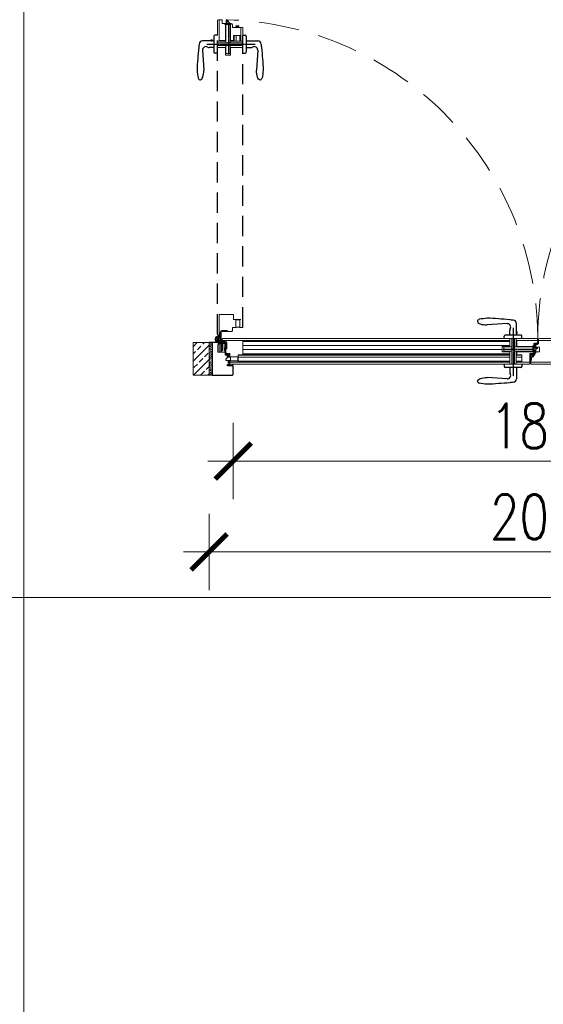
# Model space of a CAD drawing. Header units: millimetres. Extents: x 23192 to 149900, y -396339 to -79279.
# Tile 54 of 136: x 68975 to 69139, y -210744 to -210436. Entities that reach past the tile are written whole.
import ezdxf

# ---------------------------------------------------------------- set-up
doc = ezdxf.new("R2010")
doc.units = ezdxf.units.MM
for name, pattern in [('CENTER', [0.6, 0.375, -0.075, 0.075, -0.075]), ('DASHDOT', [25.4, 12.7, -6.35, 0, -6.35]), ('DASHED', [19.05, 12.7, -6.35]), ('HIDDENX2', [19.05, 12.7, -6.35])]:
    doc.linetypes.add(name, pattern=pattern)
doc.layers.get('0').update_dxf_attribs({"lineweight": 0})
for name, color, linetype, lineweight in [('! Ślusarka opisy', 2, 'Continuous', 15), ('0_LEGENDA', 7, 'Continuous', 13), ('Drzwi - hatch', 8, 'Continuous', 5), ('Drzwi KRAWĘDZIE', 7, 'Continuous', 20), ('Drzwi Kreskowanie', 252, 'Continuous', 5)]:
    doc.layers.add(name, color=color, linetype=linetype, lineweight=lineweight)
for name, color, linetype in [('Drzwi - klamki', 150, 'Continuous'), ('Drzwi PRZER-DUŻA', 240, 'DASHED'), ('GRUBA', 4, 'Continuous'), ('OSIE-DUŻE', 40, 'CENTER'), ('POMOCN-2', 13, 'Continuous'), ('SYMETRIA-DASHDOT', 6, 'DASHDOT')]:
    doc.layers.add(name, color=color, linetype=linetype)
doc.styles.add('SIMPLEX', font='simplex.shx', dxfattribs={"width": 0.77})
doc.dimstyles.new('OL PB 200', dxfattribs={"dimscale": 4, "dimtxt": 3.5, "dimasz": 0.2, "dimexe": 10, "dimexo": 10, "dimgap": 1, "dimtad": 1, "dimdec": 1, "dimrnd": 0.5, "dimzin": 9, "dimdsep": 46, "dimtxsty": 'SIMPLEX', "dimblk": 'thick_MSz', "dimcen": 0.1, "dimdle": 8, "dimse1": 1, "dimse2": 1, "dimclrd": 256, "dimclre": 256, "dimclrt": 3, "dimadec": 1, "dimazin": 2, "dimtfac": 1, "dimtdec": 1, "dimtix": 1, "dimtofl": 0, "dimtmove": 2, "dimatfit": 3, "dimldrblk": 'thick_MSz', "dimfxl": 10, "dimfxlon": 1, "dimtolj": 1, "dimlwd": -1, "dimlwe": -1, "dimarcsym": 0})

# ---------------------------------------------------------------- blocks, each defined once
blk = doc.blocks.new('thick_MSz')
for p, q in [((0, 15), (0, -15)), ((-10, 0), (10, 0))]:
    blk.add_line(p, q)
at = {"const_width": 2, "elevation": 2}
blk.add_lwpolyline([(-7.07, -7.07), (7.07, 7.07)], dxfattribs=at)
blk = doc.blocks.new('*D176')
at = {"layer": '0_LEGENDA', "transparency": 16777216}
blk.add_line((69042.89, -210574.06), (69230.09, -210574.06), dxfattribs=at)
at = {"layer": 'DEFPOINTS', "color": 0, "transparency": 16777216}
for p in [(69042.09, -210545.53), (69230.89, -210545.53), (69230.89, -210574.06)]:
    blk.add_point(p, dxfattribs=at)
at = {"layer": '0_LEGENDA', "transparency": 16777216, "xscale": 0.8, "yscale": 0.8, "zscale": 0.8, "rotation": 180}
blk.add_blockref('thick_MSz', (69042.09, -210574.06), dxfattribs=at)
at = {"layer": '0_LEGENDA', "transparency": 16777216, "xscale": 0.8, "yscale": 0.8, "zscale": 0.8}
blk.add_blockref('thick_MSz', (69230.89, -210574.06), dxfattribs=at)
at = {"layer": '0_LEGENDA', "color": 3, "transparency": 16777216, "insert": (69136.49, -210563.06), "char_height": 14, "attachment_point": 5, "style": 'SIMPLEX'}
blk.add_mtext('\\A1;189', dxfattribs=at)
blk = doc.blocks.new('*D177')
at = {"layer": '0_LEGENDA', "transparency": 16777216}
blk.add_line((69035.29, -210602.57), (69237.69, -210602.57), dxfattribs=at)
at = {"layer": 'DEFPOINTS', "color": 0, "transparency": 16777216}
for p in [(69034.49, -210547.14), (69238.49, -210547.14), (69238.49, -210602.57)]:
    blk.add_point(p, dxfattribs=at)
at = {"layer": '0_LEGENDA', "transparency": 16777216, "xscale": 0.8, "yscale": 0.8, "zscale": 0.8, "rotation": 180}
blk.add_blockref('thick_MSz', (69034.49, -210602.57), dxfattribs=at)
at = {"layer": '0_LEGENDA', "transparency": 16777216, "xscale": 0.8, "yscale": 0.8, "zscale": 0.8}
blk.add_blockref('thick_MSz', (69238.49, -210602.57), dxfattribs=at)
at = {"layer": '0_LEGENDA', "color": 3, "transparency": 16777216, "insert": (69136.49, -210591.57), "char_height": 14, "attachment_point": 5, "style": 'SIMPLEX'}
blk.add_mtext('\\A1;204', dxfattribs=at)

msp = doc.modelspace()

# ---------------------------------------------------------------- hatches: boundary and pattern name
at = {"layer": 'Drzwi - hatch'}
h = msp.add_hatch(dxfattribs=at)
h.set_pattern_fill('ANSI33', color=256, scale=0.5, angle=180)
h.set_pattern_definition([(225, (68875.9123, -206520.485), (2.245064, -2.245064), []), (225, (68873.6672, -206520.485), (2.245064, -2.245064), [1.5875, -0.79375])])
h.paths.add_polyline_path([(69029.488, -210547.137), (69034.488, -210547.137), (69034.488, -210536.937), (69029.488, -210536.937)])
h = msp.add_hatch(dxfattribs=at)
h.set_pattern_fill('AR-CONC', color=256, scale=0.003, angle=180)
h.set_pattern_definition([(230, (67968.86474, -206261.44695), (-0.546554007, 0.047817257), [0.05715, -0.62865]), (175, (67968.86474, -206261.44695), (0.105730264, -0.573170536), [0.04572, -0.50292175]), (280.451445, (67968.8192, -206261.44296), (-0.44082374, -0.525353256), [0.048570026, -0.534270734]), (226.1842, (67968.86474, -206261.59935), (-0.81323712, 0.12612698), [0.085725, -0.942975]), (276.635558, (67968.797, -206261.5888), (-0.7122124, -0.74227837), [0.07285507, -0.80140682]), (171.184151, (67968.8647, -206261.59935), (-0.7122124, -0.74227837), [0.0685799, -0.7543792]), (201, (67968.78854, -206261.56125), (-0.454843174, 0.306795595), [0.05715, -0.62865]), (146, (67968.78854, -206261.56125), (-0.185406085, -0.5525639), [0.04572, -0.50292]), (251.451445, (67968.75064, -206261.5357), (-0.64024926, -0.245768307), [0.048570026, -0.53426981]), (217.5, (67968.86474, -206261.44695), (-0.00926581, -0.253665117), [0, -0.496824, 0, -0.51054, 0, -0.504825]), (187.5, (67968.86474, -206261.44695), (-0.200458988, -0.300541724), [0, -0.291084, 0, -0.485394, 0, -0.192405]), (147.5, (67969.03466, -206261.44695), (-0.4067717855, 0.017186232), [0, -0.1905, 0, -0.59436, 0, -0.78867]), (137.5, (67969.11086, -206261.44695), (-0.444387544, -0.076279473), [0, -0.24765, 0, -0.394716, 0, -0.56007])])
h.paths.add_polyline_path([(69034.488, -210547.137), (69035.488, -210547.137), (69035.488, -210536.937), (69034.488, -210536.937)])
at = {"layer": 'Drzwi Kreskowanie'}
h = msp.add_hatch(dxfattribs=at)
h.set_pattern_fill('ANSI37', color=256, scale=0.05, angle=540, style=0)
h.set_pattern_definition([(315, (63043.30531, -211110.91128), (-0.1122532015, -0.1122532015), []), (225, (63043.30531, -211110.91128), (-0.1122532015, 0.1122532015), [])])
h.paths.add_polyline_path([(69043.868, -210437.782), (69043.868, -210437.582), (69042.868, -210437.582), (69042.868, -210437.782)])
h = msp.add_hatch(dxfattribs=at)
h.set_pattern_fill('ANSI37', color=256, scale=0.05, angle=450, style=0)
h.set_pattern_definition([(225, (68463.81875, -204538.87423), (-0.1122532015, 0.1122532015), []), (135, (68463.81875, -204538.87423), (0.1122532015, 0.1122532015), [])])
h.paths.add_polyline_path([(69039.638, -210539.437), (69039.438, -210539.437), (69039.438, -210538.437), (69039.638, -210538.437)])
h = msp.add_hatch(dxfattribs=at)
h.set_pattern_fill('ANSI37', color=256, scale=0.05, angle=450, style=0)
h.set_pattern_definition([(225, (68462.31396, -204541.85423), (-0.1122532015, 0.1122532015), []), (135, (68462.31396, -204541.85423), (0.1122532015, 0.1122532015), [])])
h.paths.add_polyline_path([(69135.443, -210542.417), (69135.643, -210542.417), (69135.643, -210541.417), (69135.443, -210541.417)])
h = msp.add_hatch(dxfattribs=at)
h.set_pattern_fill('ANSI37', color=256, scale=0.05, angle=450, style=0)
h.set_pattern_definition([(135, (67127.3771, -206521.41694), (-0.1122532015, -0.1122532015), []), (225, (67127.3771, -206521.41694), (0.1122532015, -0.1122532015), [])])
h.paths.add_polyline_path([(69040.633, -210543.337), (69040.833, -210543.337), (69040.833, -210542.837), (69040.683, -210542.837), (69040.683, -210542.537), (69040.633, -210542.537)])

# ---------------------------------------------------------------- linework, layer by layer
at = {"layer": '! Ślusarka opisy', "linetype": 'HIDDENX2'}
for centre, radius, start, end in [((69037.338, -210535.887), 100.23, 359.1709, 88.57306), ((69235.643, -210535.887), 98.075, 94.53231, 180.93925)]:
    msp.add_arc(centre, radius, start, end, dxfattribs=at)
for p, q in [((69037.088, -210436.007), (69037.088, -210440.687)), ((69038.588, -210435.687), (69037.408, -210435.687)), ((69038.588, -210436.687), (69038.588, -210435.687)), ((69041.468, -210436.887), (69038.788, -210436.887)), ((69041.788, -210438.087), (69041.788, -210437.207)), ((69044.988, -210438.087), (69041.788, -210438.087)), ((69045.088, -210440.687), (69045.088, -210438.187)), ((69042.188, -210442.387), (69042.188, -210442.187)), ((69042.338, -210442.387), (69042.338, -210440.687)), ((69042.938, -210442.387), (69042.938, -210440.687)), ((69044.188, -210442.387), (69044.188, -210440.687)), ((69038.908, -210535.637), (69132.538, -210535.637)), ((69137.218, -210535.637), (69132.538, -210535.637)), ((69137.538, -210537.137), (69137.538, -210535.957)), ((69137.843, -210537.337), (69137.843, -210535.957)), ((69137.843, -210537.337), (69137.843, -210535.957)), ((69138.163, -210535.637), (69229.393, -210535.637)), ((69128.838, -210536.237), (69045.088, -210536.237)), ((69136.338, -210540.017), (69136.338, -210537.337)), ((69136.538, -210537.137), (69137.538, -210537.137)), ((69136.643, -210538.383), (69136.643, -210537.337)), ((69137.843, -210537.337), (69136.843, -210537.337)), ((69137.493, -210537.337), (69137.843, -210537.337)), ((69137.843, -210536.237), (69142.193, -210536.237)), ((69234.393, -210536.237), (69137.843, -210536.237)), ((69130.838, -210540.737), (69131.038, -210540.737)), ((69130.838, -210540.886), (69132.538, -210540.886)), ((69130.838, -210541.487), (69132.538, -210541.487)), ((69135.138, -210543.537), (69135.138, -210540.337)), ((69135.138, -210540.337), (69136.018, -210540.337)), ((69136.643, -210540.837), (69135.443, -210540.837)), ((69135.443, -210543.537), (69135.443, -210540.937)), ((69136.643, -210540.837), (69136.643, -210539.318)), ((69040.988, -210543.037), (69128.838, -210543.037)), ((69041.086, -210543.637), (69132.538, -210543.637)), ((69130.838, -210542.737), (69132.538, -210542.737)), ((69132.538, -210543.637), (69135.038, -210543.637)), ((69135.443, -210543.037), (69231.993, -210543.037)), ((69135.543, -210543.637), (69231.893, -210543.637))]:
    msp.add_line(p, q)
at = {"ltscale": 0.2}
for p, q in [((69045.088, -210540.437), (69128.838, -210540.436)), ((69045.088, -210540.737), (69128.838, -210540.737))]:
    msp.add_line(p, q, dxfattribs=at)
for points in [[(69037.688, -210440.687), (69037.688, -210440.687), (69037.688, -210442.187), (69039.633, -210442.187)], [(69041.233, -210442.187), (69042.188, -210442.187), (69042.188, -210440.687), (69044.488, -210440.687)], [(69037.688, -210534.637), (69037.688, -210528.137), (69042.188, -210528.137), (69042.188, -210529.637), (69044.488, -210529.637)], [(69038.588, -210536.237), (69045.088, -210536.237), (69045.088, -210540.737), (69043.588, -210540.737), (69043.588, -210543.037)], [(69132.538, -210536.237), (69132.538, -210536.237), (69131.038, -210536.237), (69131.038, -210538.182)], [(69131.038, -210539.782), (69131.038, -210540.737), (69132.538, -210540.737), (69132.538, -210543.037)]]:
    msp.add_lwpolyline(points)
for points in [[(69037.988, -210534.637), (69037.408, -210534.637, -0.4142136), (69037.088, -210534.317), (69037.088, -210529.637)], [(69042.988, -210532.237), (69041.788, -210532.237), (69041.788, -210533.117, -0.4142136), (69041.468, -210533.437), (69040.288, -210533.437)], [(69045.088, -210532.137, -0.4142136), (69044.988, -210532.237), (69043.988, -210532.237)], [(69038.588, -210536.537), (69038.588, -210535.957, -0.4142136), (69038.908, -210535.637), (69043.588, -210535.637)], [(69040.988, -210541.537), (69040.988, -210540.337), (69040.108, -210540.337, -0.4142136), (69039.788, -210540.017), (69039.788, -210538.837)], [(69041.088, -210543.637, -0.4142136), (69040.988, -210543.537), (69040.988, -210542.537)]]:
    msp.add_lwpolyline(points, format="xyb")
msp.add_lwpolyline([(69043.588, -210540.887), (69128.838, -210540.886)], dxfattribs=at)
for centre, radius, start, end in [((69037.408, -210436.007), 0.32, 90, 180), ((69038.788, -210436.687), 0.2, 180, 270), ((69041.468, -210437.207), 0.32, 0, 90), ((69044.988, -210438.187), 0.1, 0, 90), ((69137.218, -210535.957), 0.32, 0, 90), ((69138.163, -210535.957), 0.32, 90, 180), ((69136.538, -210537.337), 0.2, 90, 180), ((69136.018, -210540.017), 0.32, 270, 0), ((69135.038, -210543.537), 0.1, 270, 0), ((69135.543, -210543.537), 0.1, 180, 269.99979)]:
    msp.add_arc(centre, radius, start, end)
at = {"layer": '0_LEGENDA', "linetype": 'ByBlock', "ltscale": 5}
for p, q in [((68976.369, -211352.721), (68976.369, -210180.423)), ((67487.721, -210616.853), (76925.314, -210616.848))]:
    msp.add_line(p, q, dxfattribs=at)
at = {"layer": 'Drzwi - klamki', "ltscale": 0.2}
for p, q in [((69036.028, -210442.337), (69032.428, -210442.337)), ((69035.028, -210442.137), (69035.028, -210442.337)), ((69035.528, -210442.137), (69035.028, -210442.137)), ((69035.528, -210442.137), (69035.528, -210442.337)), ((69036.028, -210440.887), (69036.028, -210445.887)), ((69037.088, -210440.587), (69036.328, -210440.587)), ((69045.088, -210440.587), (69045.848, -210440.587)), ((69046.148, -210440.887), (69046.148, -210445.887)), ((69046.148, -210442.337), (69049.748, -210442.337)), ((69032.433, -210445.287), (69032.828, -210451.537)), ((69036.028, -210444.437), (69034.546, -210444.437)), ((69037.088, -210446.187), (69036.328, -210446.187)), ((69045.088, -210446.187), (69045.848, -210446.187)), ((69046.148, -210444.437), (69047.63, -210444.437)), ((69049.743, -210445.287), (69049.348, -210451.537)), ((69127.938, -210530.982), (69121.688, -210531.377)), ((69130.888, -210534.577), (69130.888, -210530.977)), ((69127.038, -210535.637), (69127.038, -210534.877)), ((69132.338, -210534.577), (69127.338, -210534.577)), ((69128.788, -210534.577), (69128.788, -210533.095)), ((69131.088, -210533.577), (69130.888, -210533.577)), ((69131.088, -210534.077), (69130.888, -210534.077)), ((69131.088, -210534.077), (69131.088, -210533.577)), ((69132.638, -210535.637), (69132.638, -210534.877)), ((69127.038, -210543.637), (69127.038, -210544.397)), ((69132.338, -210544.697), (69127.338, -210544.697)), ((69128.788, -210544.697), (69128.788, -210546.179)), ((69130.888, -210544.697), (69130.888, -210548.297)), ((69132.638, -210543.637), (69132.638, -210544.397)), ((69127.938, -210548.292), (69121.688, -210547.897))]:
    msp.add_line(p, q, dxfattribs=at)
for centre, radius, start, end in [((69032.428, -210443.387), 1.05, 90, 180), ((69036.328, -210440.887), 0.3, 90, 180), ((69045.848, -210440.887), 0.3, 0, 90), ((69049.748, -210443.387), 1.05, 0, 90), ((69033.478, -210445.187), 1.05, 58.61185, 185.46502), ((69034.546, -210443.437), 1, 238.61185, 270), ((69036.328, -210445.887), 0.3, 180, 270), ((69045.848, -210445.887), 0.3, 270, 0), ((69047.63, -210443.437), 1, 270, 301.38815), ((69048.698, -210445.187), 1.05, 354.53498, 121.38815), ((69031.778, -210453.797), 0.74, 198.92464, 270), ((69050.389, -210453.797), 0.74, 270, 341.07536), ((69119.428, -210530.327), 0.74, 108.92464, 180), ((69129.838, -210530.977), 1.05, 0, 90), ((69128.038, -210532.027), 1.05, 328.61185, 95.46502), ((69129.788, -210533.095), 1, 148.61185, 180), ((69127.338, -210534.877), 0.3, 90, 180), ((69132.338, -210534.877), 0.3, 0, 90), ((69127.338, -210544.397), 0.3, 180, 270), ((69132.338, -210544.397), 0.3, 270, 0), ((69128.038, -210547.247), 1.05, 264.53498, 31.38815), ((69129.788, -210546.179), 1, 180, 211.38815), ((69129.838, -210548.297), 1.05, 270, 0), ((69119.428, -210548.938), 0.74, 180, 251.07536)]:
    msp.add_arc(centre, radius, start, end, dxfattribs=at)
for centre, major_axis in [((69031.787, -210451.537), (0, 3)), ((69121.688, -210530.336), (3, 0))]:
    msp.add_ellipse(centre, major_axis=major_axis, ratio=0.3470158, start_param=3.1329974, end_param=4.712389, dxfattribs=at)
at = {"layer": 'Drzwi - klamki', "ltscale": 0.2, "extrusion": (0, 0, -1)}
for centre, major_axis in [((69050.389, -210451.537), (0, -3)), ((69121.688, -210548.938), (-3, 0))]:
    msp.add_ellipse(centre, major_axis=major_axis, ratio=0.3470158, start_param=-0.0085952, end_param=1.5707963, dxfattribs=at)
at = {"layer": 'Drzwi - klamki', "ltscale": 0.2}
for points in [[(69031.378, -210443.387), (69031.228, -210444.437), (69030.928, -210447.987), (69030.746, -210451.537), (69031.078, -210454.037)], [(69050.798, -210443.387), (69050.948, -210444.437), (69051.248, -210447.987), (69051.43, -210451.537), (69051.098, -210454.037)], [(69129.838, -210529.927), (69128.788, -210529.777), (69125.238, -210529.477), (69121.688, -210529.295), (69119.188, -210529.627)], [(69129.838, -210549.347), (69128.788, -210549.497), (69125.238, -210549.797), (69121.688, -210549.979), (69119.188, -210549.647)]]:
    msp.add_spline(points, degree=3, dxfattribs=at)
at = {"layer": 'Drzwi KRAWĘDZIE'}
for p, q in [((69037.688, -210435.687), (69037.688, -210442.387)), ((69041.418, -210436.887), (69039.418, -210436.887)), ((69039.418, -210436.887), (69039.418, -210437.183)), ((69041.418, -210437.183), (69039.418, -210437.183)), ((69041.388, -210436.887), (69039.438, -210436.887)), ((69039.633, -210442.387), (69039.633, -210437.183)), ((69039.713, -210442.987), (69039.713, -210437.183)), ((69039.834, -210436.885), (69039.834, -210435.687)), ((69039.834, -210435.687), (69040.134, -210435.687)), ((69040.134, -210436.885), (69040.134, -210435.687)), ((69040.984, -210436.885), (69040.134, -210435.687)), ((69041.113, -210442.987), (69041.113, -210437.183)), ((69041.233, -210442.387), (69041.233, -210437.183)), ((69041.418, -210436.887), (69041.418, -210437.183)), ((69044.488, -210442.387), (69044.488, -210438.087)), ((69037.088, -210442.387), (69039.633, -210442.387)), ((69045.088, -210442.987), (69037.088, -210442.987)), ((69041.233, -210442.387), (69045.088, -210442.387)), ((69045.088, -210443.787), (69037.088, -210443.787)), ((69037.088, -210444.387), (69039.633, -210444.387)), ((69039.633, -210446.8), (69039.633, -210444.387)), ((69039.713, -210446.3), (69039.713, -210443.787)), ((69039.713, -210446.3), (69041.113, -210446.3)), ((69041.113, -210446.3), (69039.713, -210446.3)), ((69041.113, -210446.3), (69041.113, -210443.787)), ((69041.233, -210446.8), (69041.233, -210444.387)), ((69041.233, -210444.387), (69045.088, -210444.387)), ((69041.233, -210446.8), (69039.633, -210446.8)), ((69044.098, -210529.737), (69042.878, -210529.737)), ((69037.088, -210535.837), (69037.088, -210535.937)), ((69037.252, -210535.837), (69037.088, -210535.837)), ((69037.088, -210535.837), (69037.088, -210535.937)), ((69037.252, -210535.837), (69037.088, -210535.837)), ((69037.088, -210535.937), (69037.252, -210535.937)), ((69037.088, -210535.937), (69037.252, -210535.937)), ((69037.288, -210535.637), (69037.288, -210535.8)), ((69037.388, -210535.637), (69037.288, -210535.637)), ((69037.288, -210535.637), (69037.288, -210535.8)), ((69037.388, -210535.637), (69037.288, -210535.637)), ((69037.288, -210535.974), (69037.288, -210536.137)), ((69037.288, -210535.974), (69037.288, -210536.137)), ((69037.338, -210534.937), (69037.988, -210534.937)), ((69037.388, -210535.8), (69037.388, -210535.637)), ((69037.388, -210535.8), (69037.388, -210535.637)), ((69037.388, -210536.137), (69037.388, -210535.974)), ((69037.388, -210536.137), (69037.388, -210535.974)), ((69037.588, -210535.837), (69037.425, -210535.837)), ((69037.588, -210535.837), (69037.425, -210535.837)), ((69037.425, -210535.937), (69037.588, -210535.937)), ((69037.425, -210535.937), (69037.588, -210535.937)), ((69037.588, -210535.937), (69037.588, -210535.837)), ((69037.588, -210535.937), (69037.588, -210535.837)), ((69037.938, -210535.15), (69037.816, -210535.446)), ((69037.902, -210535.237), (69037.988, -210535.237)), ((69037.988, -210535.887), (69037.988, -210533.637)), ((69038.288, -210535.887), (69038.288, -210533.637)), ((69038.288, -210535.887), (69038.288, -210536.537)), ((69040.288, -210533.137), (69038.488, -210533.137)), ((69040.288, -210533.437), (69038.488, -210533.437)), ((69128.838, -210535.637), (69128.838, -210538.182)), ((69129.438, -210543.637), (69129.438, -210535.637)), ((69130.238, -210543.637), (69130.238, -210535.637)), ((69130.838, -210535.637), (69130.838, -210538.182)), ((69037.238, -210537.537), (69037.238, -210539.937)), ((69037.388, -210537.537), (69037.238, -210537.537)), ((69037.288, -210536.137), (69037.388, -210536.137)), ((69037.288, -210536.137), (69037.388, -210536.137)), ((69037.338, -210536.537), (69039.588, -210536.537)), ((69037.338, -210536.837), (69039.588, -210536.837)), ((69037.388, -210536.937), (69037.388, -210537.537)), ((69037.388, -210537.237), (69039.191, -210537.237)), ((69037.688, -210537.313), (69037.688, -210539.937)), ((69038.188, -210537.313), (69037.688, -210537.313)), ((69038.075, -210536.487), (69037.779, -210536.365)), ((69037.988, -210536.451), (69037.988, -210536.537)), ((69038.188, -210537.237), (69038.188, -210539.637)), ((69038.188, -210537.313), (69038.188, -210539.937)), ((69038.488, -210537.237), (69038.488, -210539.637)), ((69038.788, -210537.313), (69038.488, -210537.313)), ((69038.788, -210537.313), (69038.788, -210539.393)), ((69039.388, -210539.937), (69039.388, -210537.434)), ((69039.788, -210538.837), (69039.788, -210537.037)), ((69040.088, -210538.837), (69039.788, -210538.837)), ((69040.088, -210538.837), (69040.088, -210537.037)), ((69045.088, -210536.537), (69128.838, -210536.537)), ((69045.088, -210537.837), (69128.838, -210537.837)), ((69045.088, -210539.137), (69126.425, -210539.137)), ((69126.425, -210538.182), (69128.838, -210538.182)), ((69126.425, -210539.782), (69126.425, -210538.182)), ((69126.925, -210538.262), (69126.925, -210539.662)), ((69126.925, -210539.662), (69126.925, -210538.262)), ((69126.925, -210538.262), (69129.438, -210538.262)), ((69130.238, -210538.262), (69136.042, -210538.262)), ((69137.538, -210536.237), (69130.838, -210536.237)), ((69130.838, -210538.182), (69136.042, -210538.182)), ((69136.042, -210539.967), (69136.042, -210537.967)), ((69136.338, -210537.967), (69136.042, -210537.967)), ((69136.338, -210539.967), (69136.338, -210537.967)), ((69136.338, -210539.937), (69136.338, -210537.987)), ((69136.34, -210538.383), (69137.538, -210538.383)), ((69136.34, -210538.683), (69137.538, -210538.683)), ((69136.34, -210539.533), (69137.538, -210538.683)), ((69136.938, -210537.517), (69136.938, -210538.383)), ((69136.938, -210538.338), (69138.138, -210538.338)), ((69136.938, -210539.109), (69136.938, -210540.237)), ((69136.938, -210540.237), (69136.938, -210539.172)), ((69137.538, -210538.383), (69137.538, -210538.683)), ((69138.138, -210538.338), (69138.138, -210539.837)), ((69037.238, -210539.937), (69039.688, -210539.937)), ((69038.188, -210539.937), (69037.688, -210539.937)), ((69038.488, -210539.637), (69038.188, -210539.637)), ((69038.788, -210539.393), (69038.488, -210539.393)), ((69039.771, -210540.798), (69039.683, -210539.957)), ((69039.74, -210539.909), (69039.727, -210539.909)), ((69039.783, -210539.946), (69039.853, -210540.398)), ((69040.123, -210540.837), (69039.814, -210540.837)), ((69039.814, -210540.837), (69040.208, -210540.837)), ((69039.86, -210540.719), (69039.838, -210540.503)), ((69039.859, -210540.479), (69039.963, -210540.479)), ((69039.882, -210540.738), (69040.772, -210540.738)), ((69040, -210540.428), (69039.889, -210540.428)), ((69039.979, -210540.486), (69040.071, -210540.578)), ((69040, -210540.428), (69040.081, -210540.509)), ((69040.091, -210540.584), (69040.084, -210540.584)), ((69040.1, -210540.581), (69040.262, -210540.487)), ((69040.113, -210540.515), (69040.15, -210540.5)), ((69040.123, -210541.013), (69040.123, -210541.099)), ((69040.124, -210541.252), (69040.124, -210541.356)), ((69040.211, -210541.177), (69040.127, -210541.107)), ((69040.248, -210541.446), (69040.128, -210541.365)), ((69040.14, -210541.247), (69040.217, -210541.326)), ((69040.142, -210541.006), (69040.208, -210541.076)), ((69040.15, -210540.5), (69040.238, -210540.458)), ((69040.162, -210540.372), (69040.162, -210540.372)), ((69040.197, -210540.337), (69040.858, -210540.337)), ((69040.447, -210540.407), (69040.197, -210540.407)), ((69040.208, -210541.076), (69040.208, -210540.837)), ((69040.217, -210541.326), (69040.211, -210541.177)), ((69040.238, -210540.458), (69040.276, -210540.436)), ((69040.254, -210541.448), (69040.321, -210541.448)), ((69040.292, -210540.478), (69040.493, -210540.478)), ((69040.297, -210540.43), (69040.447, -210540.43)), ((69040.44, -210541.377), (69040.327, -210541.446)), ((69040.366, -210540.837), (69040.366, -210541.076)), ((69040.366, -210540.837), (69040.829, -210540.837)), ((69040.366, -210541.076), (69040.426, -210541.028)), ((69040.383, -210541.169), (69040.374, -210541.326)), ((69040.374, -210541.326), (69040.427, -210541.266)), ((69040.441, -210541.103), (69040.383, -210541.169)), ((69040.444, -210541.036), (69040.444, -210541.096)), ((69040.445, -210541.274), (69040.445, -210541.368)), ((69040.453, -210540.413), (69040.453, -210540.414)), ((69040.511, -210540.46), (69040.511, -210540.435)), ((69040.529, -210540.407), (69040.783, -210540.407)), ((69040.783, -210540.407), (69040.68, -210540.513)), ((69040.683, -210541.537), (69040.683, -210541.237)), ((69040.883, -210541.237), (69040.683, -210541.237)), ((69040.883, -210541.437), (69040.683, -210541.437)), ((69040.687, -210540.655), (69040.778, -210540.718)), ((69040.878, -210540.404), (69040.731, -210540.553)), ((69040.744, -210540.627), (69040.856, -210540.691)), ((69040.883, -210540.738), (69040.883, -210540.783)), ((69040.883, -210541.537), (69040.883, -210541.237)), ((69040.887, -210540.366), (69040.887, -210540.383)), ((69043.488, -210542.647), (69043.488, -210541.427)), ((69128.838, -210541.487), (69043.588, -210541.487)), ((69126.425, -210539.782), (69128.838, -210539.782)), ((69126.925, -210539.662), (69129.438, -210539.662)), ((69128.838, -210539.782), (69128.838, -210543.637)), ((69130.238, -210539.662), (69136.042, -210539.662)), ((69130.838, -210539.782), (69136.042, -210539.782)), ((69130.838, -210539.782), (69130.838, -210543.637)), ((69135.44, -210540.366), (69135.44, -210540.383)), ((69135.443, -210540.738), (69135.443, -210540.783)), ((69135.449, -210540.404), (69135.595, -210540.553)), ((69136.129, -210540.337), (69135.469, -210540.337)), ((69136.129, -210540.337), (69135.469, -210540.337)), ((69135.583, -210540.627), (69135.47, -210540.691)), ((69135.961, -210540.837), (69135.497, -210540.837)), ((69135.544, -210540.407), (69135.646, -210540.513)), ((69135.797, -210540.407), (69135.544, -210540.407)), ((69135.639, -210540.655), (69135.548, -210540.718)), ((69136.445, -210540.738), (69135.555, -210540.738)), ((69135.816, -210540.46), (69135.816, -210540.435)), ((69136.035, -210540.478), (69135.834, -210540.478)), ((69135.874, -210540.413), (69135.874, -210540.414)), ((69135.88, -210540.407), (69136.129, -210540.407)), ((69136.029, -210540.43), (69135.88, -210540.43)), ((69135.882, -210541.036), (69135.882, -210541.096)), ((69135.882, -210541.274), (69135.882, -210541.368)), ((69135.885, -210541.103), (69135.943, -210541.169)), ((69135.887, -210541.377), (69136, -210541.446)), ((69135.952, -210541.326), (69135.9, -210541.266)), ((69135.961, -210541.076), (69135.901, -210541.028)), ((69135.943, -210541.169), (69135.952, -210541.326)), ((69135.961, -210540.837), (69135.961, -210541.076)), ((69136.072, -210541.448), (69136.005, -210541.448)), ((69136.338, -210539.967), (69136.042, -210539.967)), ((69136.089, -210540.458), (69136.051, -210540.436)), ((69136.226, -210540.581), (69136.064, -210540.487)), ((69136.078, -210541.446), (69136.198, -210541.365)), ((69136.176, -210540.5), (69136.089, -210540.458)), ((69136.109, -210541.326), (69136.115, -210541.177)), ((69136.186, -210541.247), (69136.109, -210541.326)), ((69136.115, -210541.177), (69136.199, -210541.107)), ((69136.118, -210541.076), (69136.118, -210540.837)), ((69136.512, -210540.837), (69136.118, -210540.837)), ((69136.184, -210541.006), (69136.118, -210541.076)), ((69136.165, -210540.372), (69136.165, -210540.372)), ((69136.214, -210540.515), (69136.176, -210540.5)), ((69136.203, -210540.837), (69136.512, -210540.837)), ((69136.203, -210541.013), (69136.203, -210541.099)), ((69136.203, -210541.252), (69136.203, -210541.356)), ((69136.235, -210540.584), (69136.242, -210540.584)), ((69136.326, -210540.428), (69136.245, -210540.509)), ((69136.347, -210540.486), (69136.255, -210540.578)), ((69136.326, -210540.428), (69136.438, -210540.428)), ((69136.467, -210540.479), (69136.363, -210540.479)), ((69136.466, -210540.719), (69136.489, -210540.503)), ((69136.543, -210539.946), (69136.473, -210540.398)), ((69136.556, -210540.798), (69136.643, -210539.957)), ((69136.586, -210539.909), (69136.6, -210539.909)), ((69136.638, -210540.237), (69136.938, -210540.237)), ((69136.643, -210539.737), (69136.938, -210539.737)), ((69136.938, -210539.837), (69138.138, -210539.837)), ((69040.288, -210544.237), (69041.988, -210544.237)), ((69040.338, -210543.837), (69040.338, -210544.187)), ((69040.338, -210544.187), (69040.634, -210544.187)), ((69040.338, -210544.187), (69040.634, -210544.187)), ((69040.603, -210543.841), (69040.634, -210544.187)), ((69040.653, -210543.837), (69040.671, -210544.037)), ((69040.671, -210544.037), (69040.837, -210543.837)), ((69040.675, -210544.089), (69041.228, -210544.187)), ((69040.675, -210544.089), (69040.684, -210544.187)), ((69040.675, -210544.089), (69040.684, -210544.187)), ((69040.675, -210544.089), (69041.228, -210544.187)), ((69040.683, -210542.537), (69040.683, -210542.837)), ((69040.883, -210542.637), (69040.683, -210542.637)), ((69040.883, -210542.837), (69040.683, -210542.837)), ((69040.684, -210544.187), (69041.228, -210544.187)), ((69040.684, -210544.187), (69041.228, -210544.187)), ((69040.727, -210544.047), (69040.86, -210543.887)), ((69040.727, -210544.047), (69041.513, -210544.187)), ((69040.727, -210544.047), (69041.513, -210544.187)), ((69040.86, -210543.887), (69040.92, -210543.876)), ((69040.883, -210542.537), (69040.883, -210542.837)), ((69041.513, -210544.187), (69041.885, -210544.187)), ((69041.513, -210544.187), (69041.885, -210544.187)), ((69041.737, -210543.999), (69041.933, -210543.821)), ((69041.885, -210544.187), (69041.737, -210543.999)), ((69041.805, -210544.004), (69041.988, -210543.828)), ((69041.988, -210544.237), (69041.805, -210544.004)), ((69041.973, -210543.637), (69041.943, -210543.768)), ((69041.988, -210543.828), (69041.988, -210543.637)), ((69128.838, -210542.737), (69043.588, -210542.737)), ((69130.838, -210543.037), (69135.138, -210543.037))]:
    msp.add_line(p, q, dxfattribs=at)
for points in [[(69042.868, -210437.582), (69042.868, -210437.782), (69043.868, -210437.782), (69043.868, -210437.582)], [(69042.878, -210529.737), (69042.878, -210532.037), (69044.098, -210532.037), (69044.098, -210529.737), (69043.998, -210529.637), (69042.978, -210529.637)], [(69029.488, -210536.937), (69034.488, -210536.937), (69034.488, -210547.137), (69029.488, -210547.137)], [(69039.438, -210538.437), (69039.638, -210538.437), (69039.638, -210539.437), (69039.438, -210539.437)], [(69041.188, -210541.537), (69040.388, -210541.537), (69039.788, -210542.137), (69039.788, -210542.537), (69041.188, -210542.537)], [(69043.488, -210541.427), (69041.188, -210541.427), (69041.188, -210542.647), (69043.488, -210542.647), (69043.588, -210542.547), (69043.588, -210541.527)], [(69135.643, -210541.417), (69135.443, -210541.417), (69135.443, -210542.417), (69135.643, -210542.417)]]:
    msp.add_lwpolyline(points, close=True, dxfattribs=at)
for points in [[(69039.388, -210539.937), (69039.688, -210539.937), (69039.688, -210536.937), (69037.388, -210536.937), (69037.388, -210537.237)], [(69136.643, -210537.787), (69136.643, -210537.337), (69137.493, -210537.337), (69137.493, -210537.517), (69136.938, -210537.517)], [(69040.833, -210542.837), (69040.833, -210543.337), (69040.633, -210543.337), (69040.633, -210542.537)]]:
    msp.add_lwpolyline(points, dxfattribs=at)
msp.add_circle((69037.338, -210535.887), 0.6, dxfattribs=at)
msp.add_circle((69037.338, -210535.887), 0.6, dxfattribs=at)
for centre, radius, start, end in [((69041.817, -210437.757), 0.0289, 180, 270), ((69037.338, -210535.887), 0.95, 50.84169, 0), ((69037.338, -210535.887), 0.95, 50.84169, 0), ((69037.338, -210535.887), 0.95, 320.84169, 270), ((69037.338, -210535.887), 0.95, 320.84169, 270), ((69037.338, -210535.887), 0.65, 42.70871, 0), ((69037.338, -210535.887), 0.65, 312.70871, 270), ((69037.338, -210535.887), 0.1, 120, 150), ((69037.338, -210535.887), 0.1, 120, 150), ((69037.338, -210535.887), 0.1, 210, 240), ((69037.338, -210535.887), 0.1, 210, 240), ((69037.338, -210535.887), 0.1, 30, 60), ((69037.338, -210535.887), 0.1, 30, 60), ((69037.338, -210535.887), 0.1, 300, 330), ((69037.338, -210535.887), 0.1, 300, 330), ((69038.488, -210533.637), 0.5, 90, 180), ((69038.488, -210533.637), 0.2, 90, 180), ((69039.316, -210537.31), 0.144, 300.24838, 149.75162), ((69039.588, -210537.037), 0.5, 0, 90), ((69039.588, -210537.037), 0.2, 0, 90), ((69039.727, -210539.953), 0.0434, 90, 185.93988), ((69039.74, -210539.953), 0.0434, 8.81043, 90), ((69039.814, -210540.794), 0.0434, 185.93988, 270), ((69039.859, -210540.501), 0.0217, 90.19456, 185.93988), ((69039.889, -210540.392), 0.0361, 188.81043, 270), ((69039.882, -210540.717), 0.0217, 185.93988, 270), ((69039.96, -210540.508), 0.0294, 41.9308, 82.43452), ((69040.084, -210540.566), 0.0181, 225.01195, 270), ((69040.102, -210540.489), 0.0289, 225.01195, 292.8251), ((69040.091, -210540.566), 0.0181, 270, 300.08298), ((69040.134, -210541.013), 0.0108, 42.59235, 180), ((69040.134, -210541.099), 0.0108, 180, 228.37832), ((69040.134, -210541.256), 0.0112, 57.18701, 160.31765), ((69040.134, -210541.356), 0.0108, 180, 235.89151), ((69040.197, -210540.372), 0.0351, 90, 180), ((69040.197, -210540.372), 0.0351, 180, 270), ((69040.254, -210541.437), 0.0108, 235.89151, 270), ((69040.299, -210540.549), 0.0716, 96.05413, 120.813), ((69040.297, -210540.473), 0.0434, 90, 120.08298), ((69040.321, -210541.437), 0.0108, 270, 302.16432), ((69040.433, -210541.036), 0.0108, 0, 132.6348), ((69040.434, -210541.274), 0.0108, 0, 132.12574), ((69040.434, -210541.368), 0.0108, 302.16432, 0), ((69040.433, -210541.096), 0.0108, 318.90641, 0), ((69040.447, -210540.413), 0.00614, 0, 90), ((69040.431, -210540.415), 0.0216, 315.62301, 2.70364), ((69040.493, -210540.46), 0.0181, 270, 0), ((69040.54, -210540.434), 0.029, 112.04102, 182.41399), ((69040.732, -210540.582), 0.0858, 127.23443, 238.2729), ((69040.77, -210540.585), 0.0496, 127.23443, 238.2729), ((69040.772, -210540.727), 0.0108, 270, 54.82408), ((69040.829, -210540.783), 0.0542, 270, 0), ((69040.829, -210540.738), 0.0542, 0, 60.49873), ((69040.858, -210540.366), 0.0289, 0, 90), ((69040.858, -210540.383), 0.0289, 313.94643, 0), ((69135.469, -210540.366), 0.0289, 90, 180), ((69135.469, -210540.383), 0.0289, 180, 226.05357), ((69135.497, -210540.738), 0.0542, 119.50127, 180), ((69135.497, -210540.783), 0.0542, 180, 270), ((69135.555, -210540.727), 0.0108, 125.17592, 270), ((69135.557, -210540.585), 0.0496, 301.7271, 52.76557), ((69135.594, -210540.582), 0.0858, 301.7271, 52.76557), ((69135.787, -210540.434), 0.029, 357.58601, 67.95898), ((69135.834, -210540.46), 0.0181, 180, 270), ((69135.88, -210540.413), 0.00614, 90, 180), ((69135.895, -210540.415), 0.0216, 177.29636, 224.37699), ((69135.893, -210541.036), 0.0108, 47.3652, 180), ((69135.893, -210541.096), 0.0108, 180, 221.09359), ((69135.893, -210541.274), 0.0108, 47.87426, 180), ((69135.893, -210541.368), 0.0108, 180, 237.83568), ((69136.005, -210541.437), 0.0108, 237.83568, 270), ((69136.029, -210540.473), 0.0434, 59.91702, 90), ((69136.027, -210540.549), 0.0716, 59.187, 83.94587), ((69136.072, -210541.437), 0.0108, 270, 304.10849), ((69136.129, -210540.372), 0.0351, 0, 90), ((69136.129, -210540.372), 0.0351, 270, 0), ((69136.192, -210541.013), 0.0108, 0, 137.40765), ((69136.192, -210541.256), 0.0112, 19.68235, 122.81299), ((69136.192, -210541.356), 0.0108, 304.10849, 0), ((69136.192, -210541.099), 0.0108, 311.62168, 0), ((69136.225, -210540.489), 0.0289, 247.1749, 314.98805), ((69136.235, -210540.566), 0.0181, 239.91702, 270), ((69136.242, -210540.566), 0.0181, 270, 314.98805), ((69136.367, -210540.508), 0.0294, 97.56548, 138.0692), ((69136.438, -210540.392), 0.0361, 270, 351.18957), ((69136.445, -210540.717), 0.0217, 270, 354.06012), ((69136.467, -210540.501), 0.0217, 354.06012, 89.80544), ((69136.512, -210540.794), 0.0434, 270, 354.06012), ((69136.586, -210539.953), 0.0434, 90, 171.18957), ((69136.6, -210539.953), 0.0434, 354.06012, 90), ((69041.394, -210544.366), 0.732, 95.00539, 133.71386), ((69041.456, -210544.398), 0.749, 50.42539, 135.71581), ((69041.482, -210544.422), 0.8, 54.84885, 78.99677)]:
    msp.add_arc(centre, radius, start, end, dxfattribs=at)
at = {"layer": 'Drzwi PRZER-DUŻA', "ltscale": 0.5}
for p, q in [((69037.088, -210534.317), (69037.088, -210440.687)), ((69045.088, -210532.14), (69045.088, -210440.687))]:
    msp.add_line(p, q, dxfattribs=at)
at = {"layer": 'GRUBA'}
msp.add_lwpolyline([(69040.883, -210541.537), (69040.883, -210540.837), (69039.688, -210540.837), (69039.688, -210539.436), (69039.688, -210539.436), (69039.688, -210539.437), (69039.438, -210539.437), (69039.438, -210538.437), (69039.688, -210538.437), (69039.688, -210537.437), (69039.688, -210537.437), (69039.688, -210536.937), (69035.488, -210536.937), (69035.488, -210547.137), (69041.768, -210547.137, 0.4142136), (69042.088, -210546.817), (69042.088, -210544.237), (69040.288, -210544.237), (69040.288, -210543.837), (69040.883, -210543.837), (69040.883, -210543.337), (69040.633, -210543.337), (69040.633, -210542.537)], format="xyb", dxfattribs=at)
at = {"layer": 'OSIE-DUŻE', "ltscale": 0.3}
for p, q in [((69040.588, -210436.887), (69040.588, -210446.497)), ((69033.788, -210443.387), (69048.958, -210443.387)), ((69035.278, -210441.986), (69035.278, -210442.51)), ((69129.838, -210532.337), (69129.838, -210547.507)), ((69131.239, -210533.827), (69130.715, -210533.827)), ((69136.338, -210539.137), (69126.728, -210539.137))]:
    msp.add_line(p, q, dxfattribs=at)
at = {"layer": 'POMOCN-2'}
for p, q in [((69035.488, -210536.937), (69034.488, -210536.937)), ((69035.488, -210547.137), (69034.488, -210547.137))]:
    msp.add_line(p, q, dxfattribs=at)
at = {"layer": 'SYMETRIA-DASHDOT'}
for p, q in [((69036.995, -210535.887), (69037.681, -210535.887)), ((69037.681, -210535.887), (69036.995, -210535.887)), ((69037.338, -210535.544), (69037.338, -210536.23)), ((69037.338, -210535.544), (69037.338, -210536.23))]:
    msp.add_line(p, q, dxfattribs=at)

# ---------------------------------------------------------------- dimensions: what is measured, and where the dimension line sits
at = {"layer": '0_LEGENDA', "color": 7}
for base, p1, p2, picture, middle in [((69238.493, -210602.571), (69034.488, -210547.137), (69238.493, -210547.137), '*D177', (69136.491, -210591.571)), ((69230.893, -210574.057), (69042.088, -210545.527), (69230.893, -210545.527), '*D176', (69136.491, -210563.057))]:
    dim = msp.add_linear_dim(base=base, p1=p1, p2=p2, dimstyle='OL PB 200', dxfattribs=at)
    dim.commit()
    dim.dimension.update_dxf_attribs({"geometry": picture, "text_midpoint": middle})

doc.saveas('drawing.dxf')
